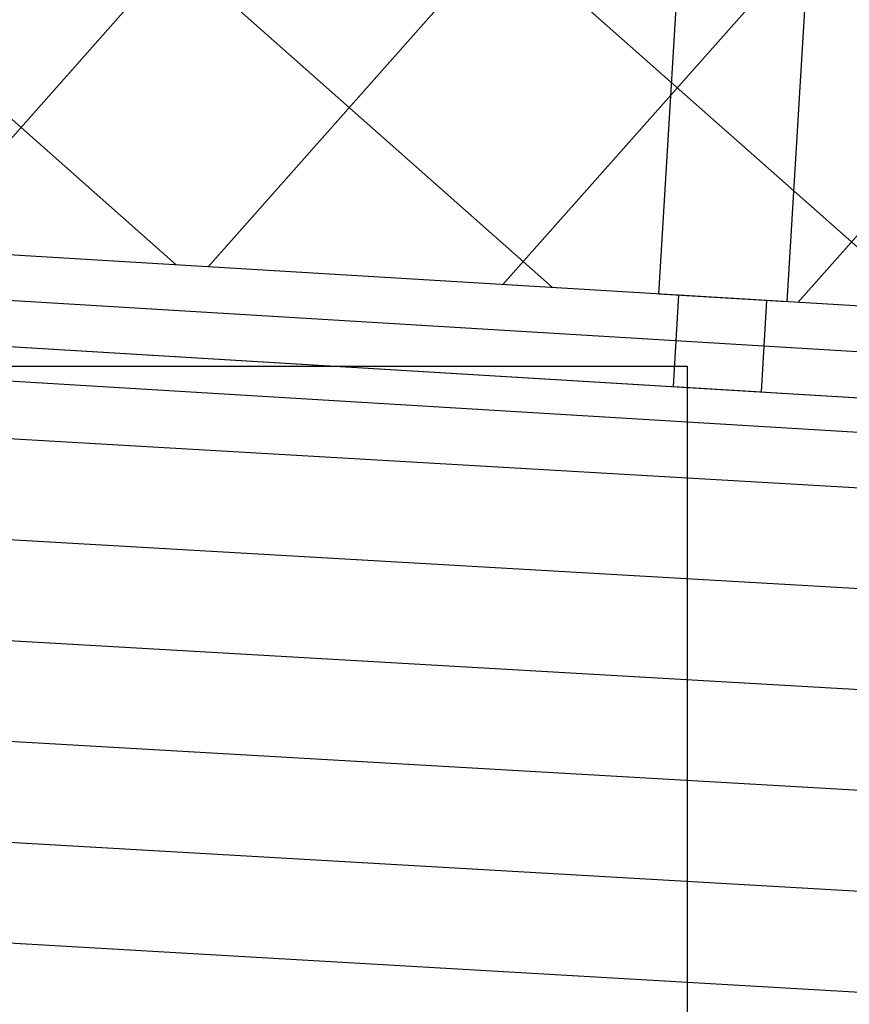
# Model space of a CAD drawing. Header units: millimetres. Extents: x -196137 to 115258, y -76805 to 9942.
# Tile 35 of 56: x 103754 to 104207, y -63531 to -62993. Entities that reach past the tile are written whole.
import ezdxf

# ---------------------------------------------------------------- set-up
doc = ezdxf.new("R2010")
doc.units = ezdxf.units.MM
doc.header["$LTSCALE"] = 0.5
for name, color, linetype in [('arc. 9', 9, 'Continuous'), ('detailaanduiding', 4, 'Continuous'), ('pen 0.05mm', 7, 'Continuous'), ('pen 0.10mm', 6, 'Continuous'), ('pen 0.15mm', 1, 'Continuous'), ('pen 0.20mm', 2, 'Continuous')]:
    doc.layers.add(name, color=color, linetype=linetype)

msp = doc.modelspace()

# ---------------------------------------------------------------- hatches: boundary and pattern name
at = {"layer": 'arc. 9'}
h = msp.add_hatch(dxfattribs=at)
h.set_pattern_fill('ANSI37', color=256, scale=40, angle=3.4572)
h.set_pattern_definition([(48.45723, (129806.85, -17754.53), (-95.05453, 84.22373), []), (138.45723, (129806.85, -17754.53), (-84.22373, -95.05453), [])])
h.paths.add_polyline_path([(104821.41, -63186.42), (92361.98, -62433.7), (92361.98, -62213.3), (104834.68, -62966.82)])
h = msp.add_hatch(dxfattribs=at)
h.set_pattern_fill('_USER', color=256, scale=55, angle=356.7, pattern_type=0)
h.set_pattern_definition([(356.7, (0, 0), (3.166021, 54.9088), [])])
h.paths.add_polyline_path([(104817.25, -63255.29), (103156.98, -63154.99), (103156.98, -63254.86), (103156.98, -63301.37), (103156.98, -63915.68), (104593.88, -64002.49), (104593.88, -63773.6), (104743.88, -63783.99), (104743.88, -64011.55), (104817.25, -64015.98)])

# ---------------------------------------------------------------- linework, layer by layer
at = {"layer": 'detailaanduiding'}
msp.add_lwpolyline([(102478.17, -63182.48), (104118.27, -63182.48), (104118.27, -64567.48), (102478.17, -64567.48)], close=True, dxfattribs=at)
at = {"layer": 'pen 0.05mm'}
msp.add_lwpolyline([(103172, -63136.86), (104757.69, -63232.66), (104759.2, -63207.7), (103172, -63111.82)], dxfattribs=at)
at = {"layer": 'pen 0.10mm'}
msp.add_lwpolyline([(104821.41, -63186.42), (92361.98, -62433.7), (92361.98, -62213.3), (104834.68, -62966.82)], close=True, dxfattribs=at)
at = {"layer": 'pen 0.15mm'}
msp.add_lwpolyline([(103172, -63136.86), (104818.4, -63236.33), (104817.25, -63255.29), (103172, -63155.9)], dxfattribs=at)
msp.add_lwpolyline([(104161.8, -63146.57), (104113.53, -63143.65), (104110.51, -63193.56), (104158.78, -63196.48)], close=True, dxfattribs=at)
at = {"layer": 'pen 0.20mm'}
msp.add_lwpolyline([(104172.6, -63147.22), (104102.73, -63143), (104115.99, -62923.4), (104185.86, -62927.62)], close=True, dxfattribs=at)

doc.saveas('drawing.dxf')
